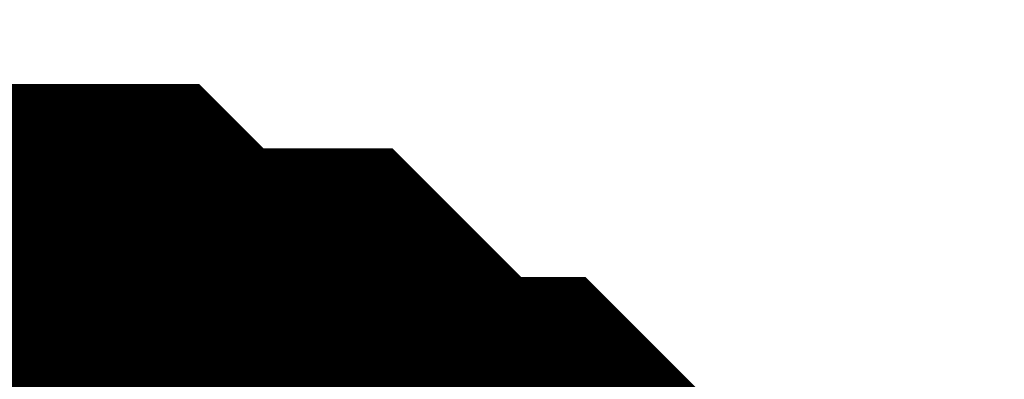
# Model space of a CAD drawing. Header units: inches. Extents: x 0 to 292, y 0 to 193.
# Tile 40 of 256: x 62.823 to 63.121, y 30.895 to 31.004. Entities that reach past the tile are written whole.
import ezdxf

# ---------------------------------------------------------------- set-up
doc = ezdxf.new("R2010")
doc.units = ezdxf.units.IN
doc.layers.add('Sheet', color=255, linetype='Continuous')

msp = doc.modelspace()

# ---------------------------------------------------------------- linework, layer by layer
at = {"layer": 'Sheet'}
msp.add_lwpolyline([(62.65966, 30.85443, 0.29972, 0.29972, 0), (62.67914, 30.85443, 0.29972, 0.29972, 0), (62.71811, 30.85443, 0.29972, 0.29972, 0), (62.73759, 30.85443, 0.29972, 0.29972, 0), (62.75708, 30.83494, 0.29972, 0.29972, 0), (62.77656, 30.83494, 0.29972, 0.29972, 0), (62.81553, 30.83494, 0.29972, 0.29972, 0), (62.83501, 30.81545, 0.29972, 0.29972, 0), (62.8545, 30.81545, 0.29972, 0.29972, 0), (62.87398, 30.81545, 0.29972, 0.29972, 0), (62.89346, 30.79596, 0.29972, 0.29972, 0), (62.91295, 30.77647, 0.29972, 0.29972, 0), (62.93243, 30.77647, 0.29972, 0.29972, 0), (62.95191, 30.75698, 0.29972, 0.29972, 0), (62.9714, 30.73749, 0.29972, 0.29972, 0)], format="xyseb", dxfattribs=at)
msp.add_lwpolyline([(62.65966, 30.85443, 0.29972, 0.29972, 0), (62.67914, 30.85443, 0.29972, 0.29972, 0), (62.71811, 30.85443, 0.29972, 0.29972, 0), (62.73759, 30.85443, 0.29972, 0.29972, 0), (62.75708, 30.83494, 0.29972, 0.29972, 0), (62.77656, 30.83494, 0.29972, 0.29972, 0), (62.81553, 30.83494, 0.29972, 0.29972, 0), (62.83501, 30.81545, 0.29972, 0.29972, 0), (62.8545, 30.81545, 0.29972, 0.29972, 0), (62.87398, 30.81545, 0.29972, 0.29972, 0), (62.89346, 30.79596, 0.29972, 0.29972, 0), (62.91295, 30.77647, 0.29972, 0.29972, 0), (62.93243, 30.77647, 0.29972, 0.29972, 0), (62.95191, 30.75698, 0.29972, 0.29972, 0), (62.9714, 30.73749, 0.29972, 0.29972, 0)], format="xyseb", dxfattribs=at)
msp.add_lwpolyline([(62.65966, 30.85443, 0.29972, 0.29972, 0), (62.67914, 30.85443, 0.29972, 0.29972, 0), (62.71811, 30.85443, 0.29972, 0.29972, 0), (62.73759, 30.85443, 0.29972, 0.29972, 0), (62.75708, 30.83494, 0.29972, 0.29972, 0), (62.77656, 30.83494, 0.29972, 0.29972, 0), (62.81553, 30.83494, 0.29972, 0.29972, 0), (62.83501, 30.81545, 0.29972, 0.29972, 0), (62.8545, 30.81545, 0.29972, 0.29972, 0), (62.87398, 30.81545, 0.29972, 0.29972, 0), (62.89346, 30.79596, 0.29972, 0.29972, 0), (62.91295, 30.77647, 0.29972, 0.29972, 0), (62.93243, 30.77647, 0.29972, 0.29972, 0), (62.95191, 30.75698, 0.29972, 0.29972, 0), (62.9714, 30.73749, 0.29972, 0.29972, 0)], format="xyseb", dxfattribs=at)
msp.add_lwpolyline([(62.65966, 30.85443, 0.29972, 0.29972, 0), (62.67914, 30.85443, 0.29972, 0.29972, 0), (62.71811, 30.85443, 0.29972, 0.29972, 0), (62.73759, 30.85443, 0.29972, 0.29972, 0), (62.75708, 30.83494, 0.29972, 0.29972, 0), (62.77656, 30.83494, 0.29972, 0.29972, 0), (62.81553, 30.83494, 0.29972, 0.29972, 0), (62.83501, 30.81545, 0.29972, 0.29972, 0), (62.8545, 30.81545, 0.29972, 0.29972, 0), (62.87398, 30.81545, 0.29972, 0.29972, 0), (62.89346, 30.79596, 0.29972, 0.29972, 0), (62.91295, 30.77647, 0.29972, 0.29972, 0), (62.93243, 30.77647, 0.29972, 0.29972, 0), (62.95191, 30.75698, 0.29972, 0.29972, 0), (62.9714, 30.73749, 0.29972, 0.29972, 0)], format="xyseb", dxfattribs=at)
msp.add_lwpolyline([(62.65966, 30.85443, 0.29972, 0.29972, 0), (62.67914, 30.85443, 0.29972, 0.29972, 0), (62.71811, 30.85443, 0.29972, 0.29972, 0), (62.73759, 30.85443, 0.29972, 0.29972, 0), (62.75708, 30.83494, 0.29972, 0.29972, 0), (62.77656, 30.83494, 0.29972, 0.29972, 0), (62.81553, 30.83494, 0.29972, 0.29972, 0), (62.83501, 30.81545, 0.29972, 0.29972, 0), (62.8545, 30.81545, 0.29972, 0.29972, 0), (62.87398, 30.81545, 0.29972, 0.29972, 0), (62.89346, 30.79596, 0.29972, 0.29972, 0), (62.91295, 30.77647, 0.29972, 0.29972, 0), (62.93243, 30.77647, 0.29972, 0.29972, 0), (62.95191, 30.75698, 0.29972, 0.29972, 0), (62.9714, 30.73749, 0.29972, 0.29972, 0)], format="xyseb", dxfattribs=at)
msp.add_lwpolyline([(62.65966, 30.85443, 0.29972, 0.29972, 0), (62.67914, 30.85443, 0.29972, 0.29972, 0), (62.71811, 30.85443, 0.29972, 0.29972, 0), (62.73759, 30.85443, 0.29972, 0.29972, 0), (62.75708, 30.83494, 0.29972, 0.29972, 0), (62.77656, 30.83494, 0.29972, 0.29972, 0), (62.81553, 30.83494, 0.29972, 0.29972, 0), (62.83501, 30.81545, 0.29972, 0.29972, 0), (62.8545, 30.81545, 0.29972, 0.29972, 0), (62.87398, 30.81545, 0.29972, 0.29972, 0), (62.89346, 30.79596, 0.29972, 0.29972, 0), (62.91295, 30.77647, 0.29972, 0.29972, 0), (62.93243, 30.77647, 0.29972, 0.29972, 0), (62.95191, 30.75698, 0.29972, 0.29972, 0), (62.9714, 30.73749, 0.29972, 0.29972, 0)], format="xyseb", dxfattribs=at)
msp.add_lwpolyline([(62.65966, 30.85443, 0.29972, 0.29972, 0), (62.67914, 30.85443, 0.29972, 0.29972, 0), (62.71811, 30.85443, 0.29972, 0.29972, 0), (62.73759, 30.85443, 0.29972, 0.29972, 0), (62.75708, 30.83494, 0.29972, 0.29972, 0), (62.77656, 30.83494, 0.29972, 0.29972, 0), (62.81553, 30.83494, 0.29972, 0.29972, 0), (62.83501, 30.81545, 0.29972, 0.29972, 0), (62.8545, 30.81545, 0.29972, 0.29972, 0), (62.87398, 30.81545, 0.29972, 0.29972, 0), (62.89346, 30.79596, 0.29972, 0.29972, 0), (62.91295, 30.77647, 0.29972, 0.29972, 0), (62.93243, 30.77647, 0.29972, 0.29972, 0), (62.95191, 30.75698, 0.29972, 0.29972, 0), (62.9714, 30.73749, 0.29972, 0.29972, 0)], format="xyseb", dxfattribs=at)
msp.add_lwpolyline([(62.65966, 30.85443, 0.29972, 0.29972, 0), (62.67914, 30.85443, 0.29972, 0.29972, 0), (62.71811, 30.85443, 0.29972, 0.29972, 0), (62.73759, 30.85443, 0.29972, 0.29972, 0), (62.75708, 30.83494, 0.29972, 0.29972, 0), (62.77656, 30.83494, 0.29972, 0.29972, 0), (62.81553, 30.83494, 0.29972, 0.29972, 0), (62.83501, 30.81545, 0.29972, 0.29972, 0), (62.8545, 30.81545, 0.29972, 0.29972, 0), (62.87398, 30.81545, 0.29972, 0.29972, 0), (62.89346, 30.79596, 0.29972, 0.29972, 0), (62.91295, 30.77647, 0.29972, 0.29972, 0), (62.93243, 30.77647, 0.29972, 0.29972, 0), (62.95191, 30.75698, 0.29972, 0.29972, 0), (62.9714, 30.73749, 0.29972, 0.29972, 0)], format="xyseb", dxfattribs=at)

doc.saveas('drawing.dxf')
